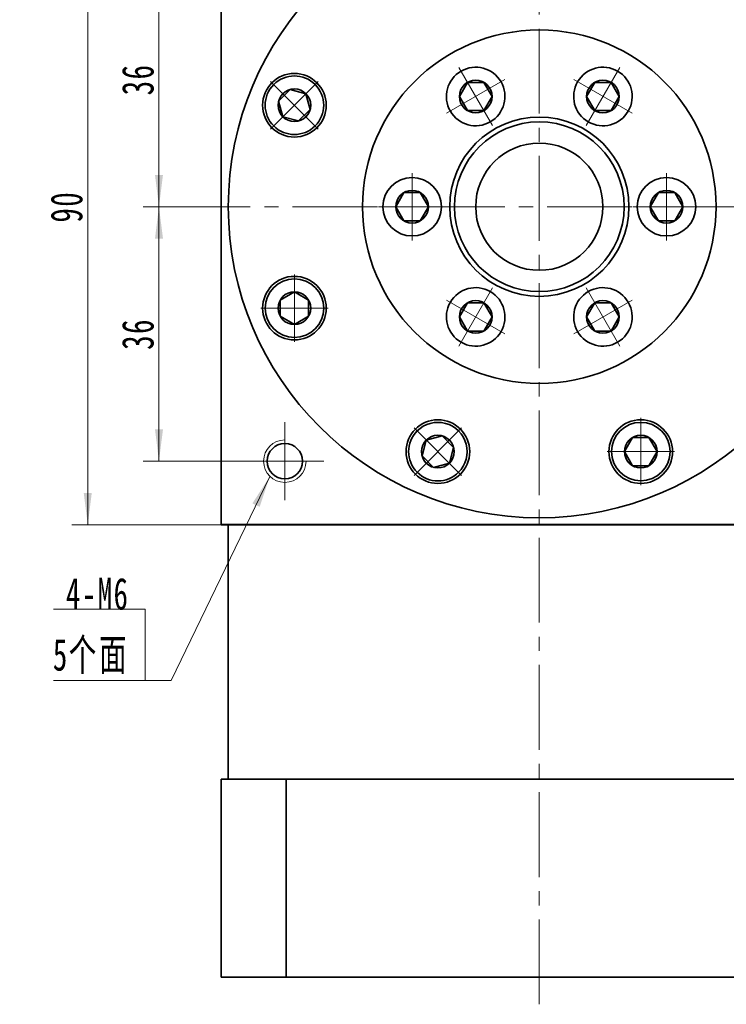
# Model space of a CAD drawing. Header units: millimetres. Extents: x -16 to 720, y 18 to 518.
# Tile 3 of 5: x 333 to 433, y 280 to 420. Entities that reach past the tile are written whole.
import ezdxf

# ---------------------------------------------------------------- set-up
doc = ezdxf.new("R2010")
doc.units = ezdxf.units.MM
doc.set_wipeout_variables(frame=1)
doc.linetypes.add('点画线', pattern=[18, 12, -2, 2, -2])
doc.layers.get('0').update_dxf_attribs({"lineweight": 35})
for name, color, linetype, lineweight in [('中心线层', 1, '点画线', 18), ('尺寸线层', 3, 'Continuous', 18), ('粗实线', 7, 'Continuous', 50), ('粗实线层', 7, 'Continuous', 35)]:
    doc.layers.add(name, color=color, linetype=linetype, lineweight=lineweight)
doc.styles.add('标准', font='txt', dxfattribs={"width": 0.667})
doc.dimstyles.new('a4-1-1', dxfattribs={"dimtxt": 3, "dimasz": 3, "dimexe": 1.5, "dimexo": 0, "dimgap": 0.5, "dimtad": 1, "dimdec": 3, "dimdsep": 46, "dimtxsty": '标准', "dimblk": '_CAXARROW', "dimcen": 0, "dimdle": 4, "dimazin": 2, "dimtfac": 0.707107, "dimtdec": 3, "dimtix": 1, "dimtmove": 2, "dimatfit": 3, "dimfxl": 1, "dimfrac": 2, "dimtolj": 1, "dimtzin": 0, "dimarcsym": 1})

# ---------------------------------------------------------------- blocks, each defined once
blk = doc.blocks.new('*X23')
at = {"layer": '尺寸线层', "linetype": 'Continuous', "transparency": 16777216}
for points in [[(352.52, 429.12), (353.09, 424.62), (351.96, 424.62)], [(352.52, 393.12), (353.09, 397.62), (351.96, 397.62)]]:
    blk.add_hatch(color=0, dxfattribs=at).paths.add_polyline_path(points, flags=0)
at = {"layer": '尺寸线层', "color": 0, "linetype": 'Continuous', "transparency": 16777216}
for p, q in [((364.83, 429.12), (350.27, 429.12)), ((352.52, 429.12), (352.52, 393.12)), ((353.44, 393.12), (350.27, 393.12))]:
    blk.add_line(p, q, dxfattribs=at)
at = {"layer": '尺寸线层', "color": 0, "transparency": 16777216, "insert": (349.55, 411.12), "char_height": 4.5, "width": 9, "attachment_point": 5, "rotation": 90, "line_spacing_factor": 1.15057, "style": '标准'}
blk.add_mtext('\\T1.1;36', dxfattribs=at)
blk = doc.blocks.new('_CAXARROW')
blk.add_hatch(color=0).paths.add_polyline_path([(0, 0), (-1, 0.125), (-1, -0.125)], flags=0)
blk = doc.blocks.new('*X24')
at = {"layer": '尺寸线层', "linetype": 'Continuous', "transparency": 16777216}
for points in [[(352.52, 393.12), (353.09, 388.62), (351.96, 388.62)], [(352.52, 357.12), (353.09, 361.62), (351.96, 361.62)]]:
    blk.add_hatch(color=0, dxfattribs=at).paths.add_polyline_path(points, flags=0)
at = {"layer": '尺寸线层', "color": 0, "linetype": 'Continuous', "transparency": 16777216}
for p, q in [((353.44, 393.12), (350.27, 393.12)), ((352.52, 393.12), (352.52, 357.12)), ((364.83, 357.12), (350.27, 357.12))]:
    blk.add_line(p, q, dxfattribs=at)
at = {"layer": '尺寸线层', "color": 0, "transparency": 16777216, "insert": (349.55, 375.12), "char_height": 4.5, "width": 9, "attachment_point": 5, "rotation": 90, "line_spacing_factor": 1.15057, "style": '标准'}
blk.add_mtext('\\T1.1;36', dxfattribs=at)
blk = doc.blocks.new('*X26')
at = {"layer": '中心线层', "linetype": '点画线', "lineweight": 18}
for p, q in [((0, -4.76), (0, 4.76)), ((-4.76, 0), (4.76, 0))]:
    blk.add_line(p, q, dxfattribs=at)
at = {"layer": '粗实线层'}
for p, q in [((-2.31, 0), (-1.15, 2)), ((-1.15, 2), (1.15, 2)), ((2.31, 0), (1.15, 2)), ((2.31, 0), (1.15, 2)), ((-2.31, 0), (-1.15, -2)), ((2.31, 0), (1.15, -2)), ((-1.15, -2), (1.15, -2))]:
    blk.add_line(p, q, dxfattribs=at)
blk.add_circle((0, 0), 2.31, dxfattribs=at)
for start, end in [(0, 180), (180, 360)]:
    blk.add_arc((0, 0), 4.14, start, end, dxfattribs=at)
blk = doc.blocks.new('3432432432_2')
at = {"color": 7, "linetype": 'Continuous'}
for radius in [25, 12.68, 12]:
    blk.add_circle((0, 0), radius, dxfattribs=at)
for points in [[(-6.93, 12), (-6.91, 12.02), (-6.89, 12.03), (-6.87, 12.04), (-6.85, 12.05), (-6.83, 12.07), (-6.81, 12.08), (-6.78, 12.09), (-6.76, 12.1), (-6.74, 12.12), (-6.72, 12.13), (-6.7, 12.14), (-6.68, 12.16), (-6.66, 12.17), (-6.64, 12.18), (-6.62, 12.2), (-6.6, 12.21), (-6.58, 12.23), (-6.56, 12.24), (-6.54, 12.26), (-6.52, 12.27), (-6.51, 12.28), (-6.49, 12.3), (-6.47, 12.31), (-6.45, 12.33), (-6.43, 12.34), (-6.41, 12.36), (-6.39, 12.37), (-6.37, 12.39), (-6.35, 12.4), (-6.33, 12.42), (-6.33, 12.42), (-6.19, 12.55), (-6.05, 12.68), (-5.92, 12.82), (-5.79, 12.97), (-5.68, 13.12), (-5.57, 13.28), (-5.46, 13.44), (-5.37, 13.61), (-5.28, 13.78), (-5.2, 13.95), (-5.13, 14.13), (-5.06, 14.31), (-5.01, 14.5), (-4.96, 14.68), (-4.92, 14.87), (-4.89, 15.06), (-4.87, 15.25), (-4.86, 15.45), (-4.86, 15.64), (-4.87, 15.83), (-4.88, 16.02), (-4.91, 16.21), (-4.94, 16.4), (-4.98, 16.59), (-5.03, 16.78), (-5.09, 16.96), (-5.16, 17.14), (-5.24, 17.32), (-5.32, 17.49), (-5.41, 17.66), (-5.41, 17.66), (-5.51, 17.82), (-5.62, 17.98), (-5.74, 18.14), (-5.86, 18.29), (-5.99, 18.43), (-6.12, 18.57), (-6.26, 18.7), (-6.41, 18.82), (-6.57, 18.94), (-6.72, 19.05), (-6.89, 19.15), (-7.05, 19.24), (-7.23, 19.33), (-7.4, 19.41), (-7.58, 19.48), (-7.76, 19.54), (-7.95, 19.59), (-8.14, 19.64), (-8.33, 19.67), (-8.52, 19.7), (-8.71, 19.72), (-8.9, 19.73), (-9.09, 19.73), (-9.28, 19.72), (-9.48, 19.7), (-9.67, 19.67), (-9.86, 19.64), (-10.04, 19.59), (-10.23, 19.54), (-10.41, 19.48), (-10.41, 19.48), (-10.43, 19.47), (-10.46, 19.46), (-10.48, 19.46), (-10.5, 19.45), (-10.52, 19.44), (-10.55, 19.43), (-10.57, 19.42), (-10.59, 19.41), (-10.61, 19.4), (-10.64, 19.39), (-10.66, 19.38), (-10.68, 19.37), (-10.7, 19.36), (-10.73, 19.35), (-10.75, 19.34), (-10.77, 19.33), (-10.79, 19.32), (-10.81, 19.31), (-10.83, 19.3), (-10.86, 19.29), (-10.88, 19.28), (-10.9, 19.27), (-10.92, 19.26), (-10.94, 19.24), (-10.96, 19.23), (-10.99, 19.22), (-11.01, 19.21), (-11.03, 19.2), (-11.05, 19.19), (-11.07, 19.17), (-11.07, 19.17), (-11.25, 19.06), (-11.43, 18.94), (-11.61, 18.81), (-11.77, 18.67), (-11.93, 18.52), (-12.08, 18.36), (-12.22, 18.19), (-12.35, 18.02), (-12.47, 17.84), (-12.59, 17.66), (-12.69, 17.47), (-12.78, 17.27), (-12.87, 17.07), (-12.94, 16.87), (-13, 16.66), (-13.05, 16.45), (-13.09, 16.24), (-13.12, 16.02), (-13.13, 15.81), (-13.14, 15.59), (-13.13, 15.37), (-13.12, 15.16), (-13.09, 14.94), (-13.05, 14.73), (-13, 14.52), (-12.94, 14.31), (-12.87, 14.1), (-12.78, 13.9), (-12.69, 13.71), (-12.59, 13.52), (-12.59, 13.52), (-12.47, 13.33), (-12.35, 13.16), (-12.22, 12.98), (-12.08, 12.82), (-11.93, 12.66), (-11.77, 12.51), (-11.61, 12.37), (-11.43, 12.24), (-11.25, 12.12), (-11.07, 12), (-10.88, 11.9), (-10.68, 11.81), (-10.48, 11.72), (-10.28, 11.65), (-10.07, 11.59), (-9.86, 11.54), (-9.65, 11.5), (-9.43, 11.47), (-9.22, 11.45), (-9, 11.45), (-8.78, 11.45), (-8.57, 11.47), (-8.35, 11.5), (-8.14, 11.54), (-7.93, 11.59), (-7.72, 11.65), (-7.52, 11.72), (-7.32, 11.81), (-7.12, 11.9)], [(6.93, 12), (6.95, 11.99), (6.97, 11.98), (6.99, 11.97), (7.01, 11.96), (7.04, 11.94), (7.06, 11.93), (7.08, 11.92), (7.1, 11.91), (7.12, 11.9), (7.14, 11.89), (7.17, 11.88), (7.19, 11.87), (7.21, 11.86), (7.23, 11.85), (7.25, 11.84), (7.27, 11.83), (7.3, 11.81), (7.32, 11.81), (7.34, 11.8), (7.36, 11.79), (7.39, 11.78), (7.41, 11.77), (7.43, 11.76), (7.45, 11.75), (7.48, 11.74), (7.5, 11.73), (7.52, 11.72), (7.54, 11.71), (7.57, 11.7), (7.59, 11.7), (7.59, 11.7), (7.77, 11.63), (7.96, 11.58), (8.14, 11.54), (8.33, 11.5), (8.52, 11.48), (8.72, 11.46), (8.91, 11.45), (9.1, 11.45), (9.29, 11.46), (9.48, 11.48), (9.67, 11.5), (9.86, 11.54), (10.05, 11.58), (10.24, 11.64), (10.42, 11.7), (10.6, 11.77), (10.77, 11.85), (10.95, 11.93), (11.11, 12.03), (11.28, 12.13), (11.43, 12.24), (11.59, 12.36), (11.74, 12.48), (11.88, 12.61), (12.01, 12.75), (12.14, 12.89), (12.26, 13.04), (12.38, 13.19), (12.49, 13.35), (12.59, 13.52), (12.59, 13.52), (12.68, 13.69), (12.76, 13.86), (12.84, 14.04), (12.91, 14.22), (12.97, 14.4), (13.02, 14.59), (13.06, 14.77), (13.09, 14.96), (13.12, 15.15), (13.13, 15.35), (13.14, 15.54), (13.14, 15.73), (13.13, 15.92), (13.11, 16.11), (13.08, 16.3), (13.04, 16.49), (12.99, 16.68), (12.94, 16.86), (12.87, 17.05), (12.8, 17.22), (12.72, 17.4), (12.63, 17.57), (12.54, 17.74), (12.43, 17.9), (12.32, 18.06), (12.21, 18.21), (12.08, 18.36), (11.95, 18.5), (11.81, 18.63), (11.67, 18.76), (11.67, 18.76), (11.65, 18.77), (11.63, 18.79), (11.61, 18.8), (11.59, 18.82), (11.57, 18.83), (11.55, 18.85), (11.53, 18.86), (11.51, 18.88), (11.49, 18.89), (11.48, 18.91), (11.46, 18.92), (11.44, 18.94), (11.42, 18.95), (11.4, 18.96), (11.38, 18.98), (11.36, 18.99), (11.34, 19.01), (11.32, 19.02), (11.3, 19.03), (11.28, 19.05), (11.26, 19.06), (11.24, 19.07), (11.22, 19.09), (11.19, 19.1), (11.17, 19.11), (11.15, 19.12), (11.13, 19.14), (11.11, 19.15), (11.09, 19.16), (11.07, 19.17), (11.07, 19.17), (10.88, 19.28), (10.68, 19.37), (10.48, 19.45), (10.28, 19.53), (10.07, 19.59), (9.86, 19.64), (9.65, 19.68), (9.43, 19.71), (9.22, 19.72), (9, 19.73), (8.78, 19.72), (8.57, 19.71), (8.35, 19.68), (8.14, 19.64), (7.93, 19.59), (7.72, 19.53), (7.52, 19.45), (7.32, 19.37), (7.12, 19.28), (6.93, 19.17), (6.75, 19.06), (6.57, 18.94), (6.39, 18.81), (6.23, 18.67), (6.07, 18.52), (5.92, 18.36), (5.78, 18.19), (5.65, 18.02), (5.53, 17.84), (5.41, 17.66), (5.41, 17.66), (5.31, 17.47), (5.22, 17.27), (5.13, 17.07), (5.06, 16.87), (5, 16.66), (4.95, 16.45), (4.91, 16.24), (4.88, 16.02), (4.87, 15.81), (4.86, 15.59), (4.87, 15.37), (4.88, 15.16), (4.91, 14.94), (4.95, 14.73), (5, 14.52), (5.06, 14.31), (5.13, 14.1), (5.22, 13.9), (5.31, 13.71), (5.41, 13.52), (5.53, 13.33), (5.65, 13.16), (5.78, 12.98), (5.92, 12.82), (6.07, 12.66), (6.23, 12.51), (6.39, 12.37), (6.57, 12.24), (6.75, 12.12)], [(-13.86, 0), (-13.86, 0.02), (-13.86, 0.05), (-13.86, 0.07), (-13.86, 0.1), (-13.86, 0.12), (-13.86, 0.15), (-13.86, 0.17), (-13.86, 0.19), (-13.87, 0.22), (-13.87, 0.24), (-13.87, 0.27), (-13.87, 0.29), (-13.87, 0.32), (-13.87, 0.34), (-13.88, 0.36), (-13.88, 0.39), (-13.88, 0.41), (-13.88, 0.44), (-13.89, 0.46), (-13.89, 0.48), (-13.89, 0.51), (-13.89, 0.53), (-13.9, 0.56), (-13.9, 0.58), (-13.9, 0.6), (-13.91, 0.63), (-13.91, 0.65), (-13.92, 0.68), (-13.92, 0.7), (-13.92, 0.72), (-13.92, 0.72), (-13.96, 0.91), (-14.01, 1.1), (-14.06, 1.28), (-14.13, 1.47), (-14.2, 1.64), (-14.28, 1.82), (-14.37, 1.99), (-14.47, 2.16), (-14.57, 2.32), (-14.68, 2.48), (-14.8, 2.63), (-14.93, 2.77), (-15.06, 2.91), (-15.2, 3.05), (-15.34, 3.17), (-15.49, 3.29), (-15.65, 3.41), (-15.81, 3.51), (-15.97, 3.61), (-16.14, 3.7), (-16.32, 3.78), (-16.5, 3.86), (-16.68, 3.92), (-16.86, 3.98), (-17.05, 4.03), (-17.23, 4.07), (-17.42, 4.1), (-17.62, 4.12), (-17.81, 4.14), (-18, 4.14), (-18, 4.14), (-18.19, 4.14), (-18.38, 4.12), (-18.58, 4.1), (-18.77, 4.07), (-18.95, 4.03), (-19.14, 3.98), (-19.32, 3.92), (-19.5, 3.86), (-19.68, 3.78), (-19.86, 3.7), (-20.03, 3.61), (-20.19, 3.51), (-20.35, 3.41), (-20.51, 3.29), (-20.66, 3.17), (-20.8, 3.05), (-20.94, 2.91), (-21.07, 2.77), (-21.2, 2.63), (-21.32, 2.48), (-21.43, 2.32), (-21.53, 2.16), (-21.63, 1.99), (-21.72, 1.82), (-21.8, 1.64), (-21.87, 1.47), (-21.94, 1.28), (-21.99, 1.1), (-22.04, 0.91), (-22.08, 0.72), (-22.08, 0.72), (-22.08, 0.7), (-22.08, 0.68), (-22.09, 0.65), (-22.09, 0.63), (-22.1, 0.6), (-22.1, 0.58), (-22.1, 0.56), (-22.11, 0.53), (-22.11, 0.51), (-22.11, 0.48), (-22.11, 0.46), (-22.12, 0.44), (-22.12, 0.41), (-22.12, 0.39), (-22.12, 0.36), (-22.13, 0.34), (-22.13, 0.32), (-22.13, 0.29), (-22.13, 0.27), (-22.13, 0.24), (-22.13, 0.22), (-22.14, 0.19), (-22.14, 0.17), (-22.14, 0.15), (-22.14, 0.12), (-22.14, 0.1), (-22.14, 0.07), (-22.14, 0.05), (-22.14, 0.02), (-22.14, 0), (-22.14, 0), (-22.13, -0.22), (-22.12, -0.43), (-22.09, -0.65), (-22.05, -0.86), (-22, -1.07), (-21.94, -1.28), (-21.87, -1.48), (-21.78, -1.68), (-21.69, -1.88), (-21.59, -2.07), (-21.47, -2.25), (-21.35, -2.43), (-21.22, -2.61), (-21.08, -2.77), (-20.93, -2.93), (-20.77, -3.08), (-20.61, -3.22), (-20.43, -3.35), (-20.25, -3.47), (-20.07, -3.59), (-19.88, -3.69), (-19.68, -3.78), (-19.48, -3.87), (-19.28, -3.94), (-19.07, -4), (-18.86, -4.05), (-18.65, -4.09), (-18.43, -4.12), (-18.22, -4.13), (-18, -4.14), (-18, -4.14), (-17.78, -4.13), (-17.57, -4.12), (-17.35, -4.09), (-17.14, -4.05), (-16.93, -4), (-16.72, -3.94), (-16.52, -3.87), (-16.32, -3.78), (-16.12, -3.69), (-15.93, -3.59), (-15.75, -3.47), (-15.57, -3.35), (-15.39, -3.22), (-15.23, -3.08), (-15.07, -2.93), (-14.92, -2.77), (-14.78, -2.61), (-14.65, -2.43), (-14.53, -2.25), (-14.41, -2.07), (-14.31, -1.88), (-14.22, -1.68), (-14.13, -1.48), (-14.06, -1.28), (-14, -1.07), (-13.95, -0.86), (-13.91, -0.65), (-13.88, -0.43), (-13.87, -0.22)], [(13.86, 0), (13.86, -0.02), (13.86, -0.05), (13.86, -0.07), (13.86, -0.1), (13.86, -0.12), (13.86, -0.15), (13.86, -0.17), (13.86, -0.19), (13.87, -0.22), (13.87, -0.24), (13.87, -0.27), (13.87, -0.29), (13.87, -0.32), (13.87, -0.34), (13.88, -0.36), (13.88, -0.39), (13.88, -0.41), (13.88, -0.44), (13.89, -0.46), (13.89, -0.48), (13.89, -0.51), (13.89, -0.53), (13.9, -0.56), (13.9, -0.58), (13.9, -0.6), (13.91, -0.63), (13.91, -0.65), (13.92, -0.68), (13.92, -0.7), (13.92, -0.72), (13.92, -0.72), (13.96, -0.91), (14.01, -1.1), (14.06, -1.28), (14.13, -1.47), (14.2, -1.64), (14.28, -1.82), (14.37, -1.99), (14.47, -2.16), (14.57, -2.32), (14.68, -2.48), (14.8, -2.63), (14.93, -2.77), (15.06, -2.91), (15.2, -3.05), (15.34, -3.17), (15.49, -3.29), (15.65, -3.41), (15.81, -3.51), (15.97, -3.61), (16.14, -3.7), (16.32, -3.78), (16.5, -3.86), (16.68, -3.92), (16.86, -3.98), (17.05, -4.03), (17.23, -4.07), (17.42, -4.1), (17.62, -4.12), (17.81, -4.14), (18, -4.14), (18, -4.14), (18.19, -4.14), (18.38, -4.12), (18.58, -4.1), (18.77, -4.07), (18.95, -4.03), (19.14, -3.98), (19.32, -3.92), (19.5, -3.86), (19.68, -3.78), (19.86, -3.7), (20.03, -3.61), (20.19, -3.51), (20.35, -3.41), (20.51, -3.29), (20.66, -3.17), (20.8, -3.05), (20.94, -2.91), (21.07, -2.77), (21.2, -2.63), (21.32, -2.48), (21.43, -2.32), (21.53, -2.16), (21.63, -1.99), (21.72, -1.82), (21.8, -1.64), (21.87, -1.47), (21.94, -1.28), (21.99, -1.1), (22.04, -0.91), (22.08, -0.72), (22.08, -0.72), (22.08, -0.7), (22.08, -0.68), (22.09, -0.65), (22.09, -0.63), (22.1, -0.6), (22.1, -0.58), (22.1, -0.56), (22.11, -0.53), (22.11, -0.51), (22.11, -0.48), (22.11, -0.46), (22.12, -0.44), (22.12, -0.41), (22.12, -0.39), (22.12, -0.36), (22.13, -0.34), (22.13, -0.32), (22.13, -0.29), (22.13, -0.27), (22.13, -0.24), (22.13, -0.22), (22.14, -0.19), (22.14, -0.17), (22.14, -0.15), (22.14, -0.12), (22.14, -0.1), (22.14, -0.07), (22.14, -0.05), (22.14, -0.02), (22.14, 0), (22.14, 0), (22.13, 0.22), (22.12, 0.43), (22.09, 0.65), (22.05, 0.86), (22, 1.07), (21.94, 1.28), (21.87, 1.48), (21.78, 1.68), (21.69, 1.88), (21.59, 2.07), (21.47, 2.25), (21.35, 2.43), (21.22, 2.61), (21.08, 2.77), (20.93, 2.93), (20.77, 3.08), (20.61, 3.22), (20.43, 3.35), (20.25, 3.47), (20.07, 3.59), (19.88, 3.69), (19.68, 3.78), (19.48, 3.87), (19.28, 3.94), (19.07, 4), (18.86, 4.05), (18.65, 4.09), (18.43, 4.12), (18.22, 4.13), (18, 4.14), (18, 4.14), (17.78, 4.13), (17.57, 4.12), (17.35, 4.09), (17.14, 4.05), (16.93, 4), (16.72, 3.94), (16.52, 3.87), (16.32, 3.78), (16.12, 3.69), (15.93, 3.59), (15.75, 3.47), (15.57, 3.35), (15.39, 3.22), (15.23, 3.08), (15.07, 2.93), (14.92, 2.77), (14.78, 2.61), (14.65, 2.43), (14.53, 2.25), (14.41, 2.07), (14.31, 1.88), (14.22, 1.68), (14.13, 1.48), (14.06, 1.28), (14, 1.07), (13.95, 0.86), (13.91, 0.65), (13.88, 0.43), (13.87, 0.22)], [(-6.93, -12), (-6.95, -11.99), (-6.97, -11.98), (-6.99, -11.97), (-7.01, -11.96), (-7.04, -11.94), (-7.06, -11.93), (-7.08, -11.92), (-7.1, -11.91), (-7.12, -11.9), (-7.14, -11.89), (-7.17, -11.88), (-7.19, -11.87), (-7.21, -11.86), (-7.23, -11.85), (-7.25, -11.84), (-7.27, -11.83), (-7.3, -11.81), (-7.32, -11.81), (-7.34, -11.8), (-7.36, -11.79), (-7.39, -11.78), (-7.41, -11.77), (-7.43, -11.76), (-7.45, -11.75), (-7.48, -11.74), (-7.5, -11.73), (-7.52, -11.72), (-7.54, -11.71), (-7.57, -11.7), (-7.59, -11.7), (-7.59, -11.7), (-7.77, -11.63), (-7.96, -11.58), (-8.14, -11.54), (-8.33, -11.5), (-8.52, -11.48), (-8.72, -11.46), (-8.91, -11.45), (-9.1, -11.45), (-9.29, -11.46), (-9.48, -11.48), (-9.67, -11.5), (-9.86, -11.54), (-10.05, -11.58), (-10.24, -11.64), (-10.42, -11.7), (-10.6, -11.77), (-10.77, -11.85), (-10.95, -11.93), (-11.11, -12.03), (-11.28, -12.13), (-11.43, -12.24), (-11.59, -12.36), (-11.74, -12.48), (-11.88, -12.61), (-12.01, -12.75), (-12.14, -12.89), (-12.26, -13.04), (-12.38, -13.19), (-12.49, -13.35), (-12.59, -13.52), (-12.59, -13.52), (-12.68, -13.69), (-12.76, -13.86), (-12.84, -14.04), (-12.91, -14.22), (-12.97, -14.4), (-13.02, -14.59), (-13.06, -14.77), (-13.09, -14.96), (-13.12, -15.15), (-13.13, -15.35), (-13.14, -15.54), (-13.14, -15.73), (-13.13, -15.92), (-13.11, -16.11), (-13.08, -16.3), (-13.04, -16.49), (-12.99, -16.68), (-12.94, -16.86), (-12.87, -17.05), (-12.8, -17.22), (-12.72, -17.4), (-12.63, -17.57), (-12.54, -17.74), (-12.43, -17.9), (-12.32, -18.06), (-12.21, -18.21), (-12.08, -18.36), (-11.95, -18.5), (-11.81, -18.63), (-11.67, -18.76), (-11.67, -18.76), (-11.65, -18.77), (-11.63, -18.79), (-11.61, -18.8), (-11.59, -18.82), (-11.57, -18.83), (-11.55, -18.85), (-11.53, -18.86), (-11.51, -18.88), (-11.49, -18.89), (-11.48, -18.91), (-11.46, -18.92), (-11.44, -18.94), (-11.42, -18.95), (-11.4, -18.96), (-11.38, -18.98), (-11.36, -18.99), (-11.34, -19.01), (-11.32, -19.02), (-11.3, -19.03), (-11.28, -19.05), (-11.26, -19.06), (-11.24, -19.07), (-11.22, -19.09), (-11.19, -19.1), (-11.17, -19.11), (-11.15, -19.12), (-11.13, -19.14), (-11.11, -19.15), (-11.09, -19.16), (-11.07, -19.17), (-11.07, -19.17), (-10.88, -19.28), (-10.68, -19.37), (-10.48, -19.45), (-10.28, -19.53), (-10.07, -19.59), (-9.86, -19.64), (-9.65, -19.68), (-9.43, -19.71), (-9.22, -19.72), (-9, -19.73), (-8.78, -19.72), (-8.57, -19.71), (-8.35, -19.68), (-8.14, -19.64), (-7.93, -19.59), (-7.72, -19.53), (-7.52, -19.45), (-7.32, -19.37), (-7.12, -19.28), (-6.93, -19.17), (-6.75, -19.06), (-6.57, -18.94), (-6.39, -18.81), (-6.23, -18.67), (-6.07, -18.52), (-5.92, -18.36), (-5.78, -18.19), (-5.65, -18.02), (-5.53, -17.84), (-5.41, -17.66), (-5.41, -17.66), (-5.31, -17.47), (-5.22, -17.27), (-5.13, -17.07), (-5.06, -16.87), (-5, -16.66), (-4.95, -16.45), (-4.91, -16.24), (-4.88, -16.02), (-4.87, -15.81), (-4.86, -15.59), (-4.87, -15.37), (-4.88, -15.16), (-4.91, -14.94), (-4.95, -14.73), (-5, -14.52), (-5.06, -14.31), (-5.13, -14.1), (-5.22, -13.9), (-5.31, -13.71), (-5.41, -13.52), (-5.53, -13.33), (-5.65, -13.16), (-5.78, -12.98), (-5.92, -12.82), (-6.07, -12.66), (-6.23, -12.51), (-6.39, -12.37), (-6.57, -12.24), (-6.75, -12.12)], [(6.93, -12), (6.91, -12.02), (6.89, -12.03), (6.87, -12.04), (6.85, -12.05), (6.83, -12.07), (6.81, -12.08), (6.78, -12.09), (6.76, -12.1), (6.74, -12.12), (6.72, -12.13), (6.7, -12.14), (6.68, -12.16), (6.66, -12.17), (6.64, -12.18), (6.62, -12.2), (6.6, -12.21), (6.58, -12.23), (6.56, -12.24), (6.54, -12.26), (6.52, -12.27), (6.51, -12.28), (6.49, -12.3), (6.47, -12.31), (6.45, -12.33), (6.43, -12.34), (6.41, -12.36), (6.39, -12.37), (6.37, -12.39), (6.35, -12.4), (6.33, -12.42), (6.33, -12.42), (6.19, -12.55), (6.05, -12.68), (5.92, -12.82), (5.79, -12.97), (5.68, -13.12), (5.57, -13.28), (5.46, -13.44), (5.37, -13.61), (5.28, -13.78), (5.2, -13.95), (5.13, -14.13), (5.06, -14.31), (5.01, -14.5), (4.96, -14.68), (4.92, -14.87), (4.89, -15.06), (4.87, -15.25), (4.86, -15.45), (4.86, -15.64), (4.87, -15.83), (4.88, -16.02), (4.91, -16.21), (4.94, -16.4), (4.98, -16.59), (5.03, -16.78), (5.09, -16.96), (5.16, -17.14), (5.24, -17.32), (5.32, -17.49), (5.41, -17.66), (5.41, -17.66), (5.51, -17.82), (5.62, -17.98), (5.74, -18.14), (5.86, -18.29), (5.99, -18.43), (6.12, -18.57), (6.26, -18.7), (6.41, -18.82), (6.57, -18.94), (6.72, -19.05), (6.89, -19.15), (7.05, -19.24), (7.23, -19.33), (7.4, -19.41), (7.58, -19.48), (7.76, -19.54), (7.95, -19.59), (8.14, -19.64), (8.33, -19.67), (8.52, -19.7), (8.71, -19.72), (8.9, -19.73), (9.09, -19.73), (9.28, -19.72), (9.48, -19.7), (9.67, -19.67), (9.86, -19.64), (10.04, -19.59), (10.23, -19.54), (10.41, -19.48), (10.41, -19.48), (10.43, -19.47), (10.46, -19.46), (10.48, -19.46), (10.5, -19.45), (10.52, -19.44), (10.55, -19.43), (10.57, -19.42), (10.59, -19.41), (10.61, -19.4), (10.64, -19.39), (10.66, -19.38), (10.68, -19.37), (10.7, -19.36), (10.73, -19.35), (10.75, -19.34), (10.77, -19.33), (10.79, -19.32), (10.81, -19.31), (10.83, -19.3), (10.86, -19.29), (10.88, -19.28), (10.9, -19.27), (10.92, -19.26), (10.94, -19.24), (10.96, -19.23), (10.99, -19.22), (11.01, -19.21), (11.03, -19.2), (11.05, -19.19), (11.07, -19.17), (11.07, -19.17), (11.25, -19.06), (11.43, -18.94), (11.61, -18.81), (11.77, -18.67), (11.93, -18.52), (12.08, -18.36), (12.22, -18.19), (12.35, -18.02), (12.47, -17.84), (12.59, -17.66), (12.69, -17.47), (12.78, -17.27), (12.87, -17.07), (12.94, -16.87), (13, -16.66), (13.05, -16.45), (13.09, -16.24), (13.12, -16.02), (13.13, -15.81), (13.14, -15.59), (13.13, -15.37), (13.12, -15.16), (13.09, -14.94), (13.05, -14.73), (13, -14.52), (12.94, -14.31), (12.87, -14.1), (12.78, -13.9), (12.69, -13.71), (12.59, -13.52), (12.59, -13.52), (12.47, -13.33), (12.35, -13.16), (12.22, -12.98), (12.08, -12.82), (11.93, -12.66), (11.77, -12.51), (11.61, -12.37), (11.43, -12.24), (11.25, -12.12), (11.07, -12), (10.88, -11.9), (10.68, -11.81), (10.48, -11.72), (10.28, -11.65), (10.07, -11.59), (9.86, -11.54), (9.65, -11.5), (9.43, -11.47), (9.22, -11.45), (9, -11.45), (8.78, -11.45), (8.57, -11.47), (8.35, -11.5), (8.14, -11.54), (7.93, -11.59), (7.72, -11.65), (7.52, -11.72), (7.32, -11.81), (7.12, -11.9)]]:
    blk.add_wipeout(points).dxf.layer = '粗实线层'
at = {"layer": '粗实线层'}
for p, rotation in [((-9, 15.59), 299.9999999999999), ((9, 15.59), 240), ((18, 0), 180), ((-9, -15.59), 59.99999999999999), ((9, -15.59), 120)]:
    blk.add_blockref('*X26', p, dxfattribs=dict(at, rotation=rotation))
blk.add_blockref('*X26', (-18, 0), dxfattribs=at)
blk = doc.blocks.new('*X27')
at = {"layer": '尺寸线层', "linetype": 'Continuous'}
blk.add_hatch(color=0, dxfattribs=at).paths.add_polyline_path([(17.62, 28.86), (16.17, 24.56), (15.15, 25.05)], flags=0)
at = {"layer": '尺寸线层', "color": 0, "linetype": 'Continuous'}
blk.add_line((17.62, 28.86), (3.67, 0), dxfattribs=at)
at = {"layer": '尺寸线层', "color": 0}
for p, q in [((0, 10.09), (-12.97, 10.09)), ((0, 0), (0, 10.09)), ((0, 0), (-12.97, 0)), ((3.67, 0), (0, 0))]:
    blk.add_line(p, q, dxfattribs=at)
at = {"layer": '尺寸线层', "color": 0, "insert": (-2.25, 0.9), "char_height": 4.5, "width": 19.9754, "attachment_point": 9, "line_spacing_factor": 1.15057, "style": '标准'}
blk.add_mtext('\\T1.1;4-M6\\P5个面', dxfattribs=at)
blk = doc.blocks.new('*X30')
at = {"layer": '中心线层', "linetype": '点画线', "lineweight": 18}
for p, q in [((0, -4.76), (0, 4.76)), ((-4.76, 0), (4.76, 0))]:
    blk.add_line(p, q, dxfattribs=at)
at = {"layer": '粗实线层'}
for p, q in [((-2.31, 0), (-1.15, 2)), ((-1.15, 2), (1.15, 2)), ((2.31, 0), (1.15, 2)), ((2.31, 0), (1.15, 2)), ((-2.31, 0), (-1.15, -2)), ((2.31, 0), (1.15, -2)), ((-1.15, -2), (1.15, -2))]:
    blk.add_line(p, q, dxfattribs=at)
blk.add_circle((0, 0), 2.31, dxfattribs=at)
for start, end in [(0, 180), (180, 360)]:
    blk.add_arc((0, 0), 4.14, start, end, dxfattribs=at)
blk = doc.blocks.new('*X31')
at = {"layer": '尺寸线层', "linetype": 'Continuous', "transparency": 16777216}
for points in [[(342.45, 438.12), (343.01, 433.62), (341.88, 433.62)], [(342.45, 348.12), (343.01, 352.62), (341.88, 352.62)]]:
    blk.add_hatch(color=0, dxfattribs=at).paths.add_polyline_path(points, flags=0)
at = {"layer": '尺寸线层', "color": 0, "linetype": 'Continuous', "transparency": 16777216}
for p, q in [((361.33, 438.12), (340.2, 438.12)), ((342.45, 438.12), (342.45, 348.12)), ((361.33, 348.12), (340.2, 348.12))]:
    blk.add_line(p, q, dxfattribs=at)
at = {"layer": '尺寸线层', "color": 0, "transparency": 16777216, "insert": (339.47, 393.12), "char_height": 4.5, "width": 9, "attachment_point": 5, "rotation": 90, "line_spacing_factor": 1.15057, "style": '标准'}
blk.add_mtext('\\T1.1;90', dxfattribs=at)

msp = doc.modelspace()

# ---------------------------------------------------------------- linework, layer by layer
at = {"layer": '中心线层'}
for p, q in [((353.435, 393.1215), (457.979, 393.1215)), ((370.3269, 351.6215), (370.3269, 362.6215)), ((375.8269, 357.1215), (364.8269, 357.1215))]:
    msp.add_line(p, q, dxfattribs=at)
at = {"layer": '粗实线', "lineweight": 40}
msp.add_line((451.3269, 348.1215), (361.3269, 348.1215), dxfattribs=at)
at = {"layer": '粗实线层'}
for p, q in [((361.3269, 348.1215), (361.3269, 438.1215)), ((362.3269, 348.1215), (362.3269, 312.1215)), ((451.3269, 312.1215), (361.3269, 312.1215)), ((361.3269, 284.1215), (361.3269, 312.1215)), ((370.5324, 284.1215), (370.5324, 312.1215)), ((451.3269, 284.1215), (361.3269, 284.1215))]:
    msp.add_line(p, q, dxfattribs=at)
for centre, radius in [((406.3269, 393.1215), 44), ((371.6814, 407.4721), 4.5), ((371.6814, 378.7708), 4.5), ((391.9763, 358.476), 4.5), ((420.6775, 358.476), 4.5), ((370.3269, 357.1215), 2.5)]:
    msp.add_circle(centre, radius, dxfattribs=at)
at = {"layer": '粗实线层', "lineweight": 18}
msp.add_arc((370.3269, 357.1215), 3, 90, 360, dxfattribs=at)

# ---------------------------------------------------------------- block references
at = {"layer": '尺寸线层'}
msp.add_blockref('*X27', (350.5884, 326.1031), dxfattribs=at)

# ---------------------------------------------------------------- dimensions: what is measured, and where the dimension line sits
for base, p1, p2, picture, middle in [((342.4471, 348.1215), (361.3269, 438.1215), (361.3269, 348.1215), '*X31', (339.4723, 393.1215)), ((352.5239, 393.1215), (364.8269, 429.1215), (353.435, 393.1215), '*X23', (349.549, 411.1215)), ((352.5239, 357.1215), (353.435, 393.1215), (364.8269, 357.1215), '*X24', (349.549, 375.1215))]:
    dim = msp.add_linear_dim(base=base, p1=p1, p2=p2, angle=270, dimstyle='a4-1-1', override={"dimsah": 1, "dimtfill": 1, "dimtzin": 0}, dxfattribs=at)
    dim.commit()
    dim.dimension.update_dxf_attribs({"geometry": picture, "text_midpoint": middle})

# ---------------------------------------------------------------- next in the draw order: block references
at = {"layer": '粗实线层'}
msp.add_blockref('3432432432_2', (406.3269, 393.1215), dxfattribs=at)

# ---------------------------------------------------------------- next in the draw order: wipeouts: each hides what was drawn before it
for points in [[(374.6088, 410.3995), (374.5916, 410.4166), (374.5743, 410.4336), (374.5569, 410.4505), (374.5394, 410.4673), (374.5218, 410.484), (374.5041, 410.5006), (374.4863, 410.5171), (374.4684, 410.5335), (374.4504, 410.5498), (374.4324, 410.5659), (374.4142, 410.582), (374.3959, 410.598), (374.3775, 410.6138), (374.3591, 410.6296), (374.3405, 410.6452), (374.3219, 410.6607), (374.3031, 410.6762), (374.2843, 410.6915), (374.2654, 410.7067), (374.2464, 410.7218), (374.2273, 410.7367), (374.2081, 410.7516), (374.1889, 410.7664), (374.1695, 410.781), (374.1501, 410.7955), (374.1306, 410.8099), (374.111, 410.8242), (374.0913, 410.8384), (374.0715, 410.8525), (374.0517, 410.8664), (374.0517, 410.8664), (373.8913, 410.9729), (373.7262, 411.0719), (373.5567, 411.163), (373.3831, 411.2462), (373.2058, 411.3212), (373.0252, 411.3879), (372.8418, 411.4461), (372.6558, 411.4958), (372.4677, 411.5367), (372.2779, 411.5689), (372.0869, 411.5922), (371.8949, 411.6066), (371.7025, 411.612), (371.51, 411.6085), (371.3179, 411.5961), (371.1266, 411.5747), (370.9365, 411.5445), (370.7481, 411.5055), (370.5616, 411.4577), (370.3775, 411.4014), (370.1963, 411.3365), (370.0183, 411.2633), (369.8438, 411.1819), (369.6734, 411.0925), (369.5073, 410.9952), (369.3459, 410.8904), (369.1895, 410.7781), (369.0385, 410.6587), (368.8932, 410.5324), (368.754, 410.3995), (368.754, 410.3995), (368.6211, 410.2603), (368.4948, 410.115), (368.3754, 409.964), (368.2631, 409.8077), (368.1583, 409.6462), (368.061, 409.4801), (367.9716, 409.3097), (367.8902, 409.1352), (367.817, 408.9572), (367.7521, 408.776), (367.6958, 408.5919), (367.648, 408.4055), (367.609, 408.217), (367.5788, 408.0269), (367.5574, 407.8356), (367.545, 407.6435), (367.5415, 407.451), (367.5469, 407.2586), (367.5613, 407.0667), (367.5846, 406.8756), (367.6168, 406.6858), (367.6577, 406.4977), (367.7074, 406.3117), (367.7656, 406.1283), (367.8323, 405.9477), (367.9073, 405.7704), (367.9905, 405.5968), (368.0816, 405.4273), (368.1806, 405.2622), (368.2871, 405.1018), (368.2871, 405.1018), (368.301, 405.082), (368.3151, 405.0622), (368.3293, 405.0425), (368.3436, 405.0229), (368.358, 405.0034), (368.3725, 404.984), (368.3871, 404.9646), (368.4019, 404.9454), (368.4168, 404.9262), (368.4317, 404.9071), (368.4468, 404.8881), (368.462, 404.8692), (368.4773, 404.8504), (368.4928, 404.8316), (368.5083, 404.813), (368.5239, 404.7944), (368.5397, 404.776), (368.5555, 404.7576), (368.5715, 404.7393), (368.5876, 404.7212), (368.6037, 404.7031), (368.62, 404.6851), (368.6364, 404.6672), (368.6529, 404.6494), (368.6695, 404.6317), (368.6862, 404.6141), (368.703, 404.5966), (368.7199, 404.5792), (368.7369, 404.5619), (368.754, 404.5447), (368.754, 404.5447), (368.9112, 404.3955), (369.076, 404.2547), (369.248, 404.1227), (369.4266, 404), (369.6114, 403.8867), (369.8019, 403.7833), (369.9975, 403.69), (370.1978, 403.6071), (370.4021, 403.5347), (370.6099, 403.4731), (370.8207, 403.4225), (371.0338, 403.3831), (371.2487, 403.3548), (371.4648, 403.3378), (371.6814, 403.3321), (371.8981, 403.3378), (372.1142, 403.3548), (372.3291, 403.3831), (372.5422, 403.4225), (372.7529, 403.4731), (372.9608, 403.5347), (373.1651, 403.6071), (373.3653, 403.69), (373.5609, 403.7833), (373.7514, 403.8867), (373.9362, 404), (374.1149, 404.1227), (374.2868, 404.2547), (374.4516, 404.3955), (374.6088, 404.5447), (374.6088, 404.5447), (374.758, 404.7019), (374.8988, 404.8667), (375.0308, 405.0386), (375.1535, 405.2173), (375.2668, 405.4021), (375.3702, 405.5926), (375.4635, 405.7882), (375.5464, 405.9884), (375.6188, 406.1927), (375.6804, 406.4006), (375.731, 406.6113), (375.7705, 406.8244), (375.7987, 407.0393), (375.8158, 407.2554), (375.8214, 407.4721), (375.8158, 407.6888), (375.7987, 407.9048), (375.7705, 408.1197), (375.731, 408.3328), (375.6804, 408.5436), (375.6188, 408.7514), (375.5464, 408.9557), (375.4635, 409.156), (375.3702, 409.3516), (375.2668, 409.5421), (375.1535, 409.7269), (375.0308, 409.9055), (374.8988, 410.0775), (374.758, 410.2423)], [(371.6814, 382.9108), (371.6572, 382.9108), (371.6329, 382.9105), (371.6086, 382.9102), (371.5844, 382.9097), (371.5601, 382.909), (371.5359, 382.9083), (371.5116, 382.9073), (371.4874, 382.9063), (371.4632, 382.9051), (371.4389, 382.9037), (371.4147, 382.9022), (371.3905, 382.9006), (371.3663, 382.8988), (371.3421, 382.8969), (371.3179, 382.8948), (371.2938, 382.8926), (371.2696, 382.8903), (371.2455, 382.8878), (371.2214, 382.8852), (371.1973, 382.8824), (371.1732, 382.8795), (371.1491, 382.8765), (371.1251, 382.8733), (371.101, 382.8699), (371.077, 382.8665), (371.053, 382.8629), (371.029, 382.8591), (371.0051, 382.8552), (370.9812, 382.8512), (370.9573, 382.847), (370.9573, 382.847), (370.7686, 382.8089), (370.5819, 382.7621), (370.3975, 382.7067), (370.216, 382.6428), (370.0376, 382.5705), (369.8627, 382.49), (369.6918, 382.4014), (369.5252, 382.305), (369.3633, 382.201), (369.2063, 382.0895), (369.0548, 381.9709), (368.9088, 381.8453), (368.7689, 381.7131), (368.6353, 381.5745), (368.5083, 381.4299), (368.3881, 381.2796), (368.2751, 381.1238), (368.1694, 380.9629), (368.0713, 380.7973), (367.981, 380.6273), (367.8987, 380.4533), (367.8246, 380.2756), (367.7588, 380.0947), (367.7015, 379.9109), (367.6528, 379.7247), (367.6128, 379.5364), (367.5816, 379.3465), (367.5593, 379.1553), (367.5459, 378.9633), (367.5414, 378.7708), (367.5414, 378.7708), (367.5459, 378.5784), (367.5593, 378.3864), (367.5816, 378.1952), (367.6128, 378.0052), (367.6528, 377.8169), (367.7015, 377.6307), (367.7588, 377.4469), (367.8246, 377.266), (367.8987, 377.0884), (367.981, 376.9144), (368.0713, 376.7444), (368.1694, 376.5788), (368.2751, 376.4179), (368.3881, 376.2621), (368.5083, 376.1117), (368.6353, 375.9671), (368.7689, 375.8285), (368.9088, 375.6963), (369.0548, 375.5708), (369.2063, 375.4522), (369.3633, 375.3407), (369.5252, 375.2366), (369.6918, 375.1402), (369.8627, 375.0517), (370.0376, 374.9712), (370.216, 374.8989), (370.3975, 374.8349), (370.5819, 374.7795), (370.7686, 374.7327), (370.9573, 374.6946), (370.9573, 374.6946), (370.9812, 374.6905), (371.0051, 374.6864), (371.029, 374.6825), (371.053, 374.6788), (371.077, 374.6752), (371.101, 374.6717), (371.1251, 374.6684), (371.1491, 374.6652), (371.1732, 374.6621), (371.1973, 374.6592), (371.2214, 374.6565), (371.2455, 374.6538), (371.2696, 374.6514), (371.2938, 374.649), (371.3179, 374.6468), (371.3421, 374.6448), (371.3663, 374.6428), (371.3905, 374.6411), (371.4147, 374.6394), (371.4389, 374.6379), (371.4632, 374.6366), (371.4874, 374.6354), (371.5116, 374.6343), (371.5359, 374.6334), (371.5601, 374.6326), (371.5844, 374.632), (371.6086, 374.6315), (371.6329, 374.6311), (371.6572, 374.6309), (371.6814, 374.6308), (371.6814, 374.6308), (371.8981, 374.6365), (372.1142, 374.6535), (372.3291, 374.6818), (372.5422, 374.7213), (372.7529, 374.7719), (372.9608, 374.8334), (373.1651, 374.9058), (373.3653, 374.9887), (373.5609, 375.0821), (373.7514, 375.1855), (373.9362, 375.2987), (374.1149, 375.4215), (374.2868, 375.5534), (374.4516, 375.6942), (374.6088, 375.8434), (374.758, 376.0006), (374.8988, 376.1654), (375.0308, 376.3374), (375.1535, 376.516), (375.2668, 376.7008), (375.3702, 376.8913), (375.4635, 377.0869), (375.5464, 377.2872), (375.6188, 377.4915), (375.6804, 377.6993), (375.731, 377.9101), (375.7705, 378.1232), (375.7987, 378.3381), (375.8158, 378.5542), (375.8214, 378.7708), (375.8214, 378.7708), (375.8158, 378.9875), (375.7987, 379.2036), (375.7705, 379.4185), (375.731, 379.6316), (375.6804, 379.8423), (375.6188, 380.0502), (375.5464, 380.2545), (375.4635, 380.4547), (375.3702, 380.6503), (375.2668, 380.8408), (375.1535, 381.0256), (375.0308, 381.2043), (374.8988, 381.3762), (374.758, 381.541), (374.6088, 381.6982), (374.4516, 381.8474), (374.2868, 381.9882), (374.1149, 382.1202), (373.9362, 382.2429), (373.7514, 382.3562), (373.5609, 382.4596), (373.3653, 382.5529), (373.1651, 382.6358), (372.9608, 382.7082), (372.7529, 382.7698), (372.5422, 382.8204), (372.3291, 382.8599), (372.1142, 382.8881), (371.8981, 382.9051)], [(389.0489, 361.4034), (389.0317, 361.3862), (389.0147, 361.3689), (388.9978, 361.3515), (388.981, 361.334), (388.9643, 361.3164), (388.9477, 361.2987), (388.9313, 361.2809), (388.9149, 361.263), (388.8986, 361.245), (388.8824, 361.2269), (388.8663, 361.2087), (388.8504, 361.1904), (388.8345, 361.1721), (388.8188, 361.1536), (388.8031, 361.1351), (388.7876, 361.1164), (388.7722, 361.0977), (388.7569, 361.0789), (388.7417, 361.06), (388.7266, 361.041), (388.7116, 361.0219), (388.6968, 361.0027), (388.682, 360.9834), (388.6674, 360.9641), (388.6528, 360.9446), (388.6384, 360.9251), (388.6241, 360.9055), (388.61, 360.8858), (388.5959, 360.8661), (388.5819, 360.8462), (388.5819, 360.8462), (388.4754, 360.6859), (388.3765, 360.5208), (388.2853, 360.3512), (388.2022, 360.1776), (388.1271, 360.0004), (388.0604, 359.8198), (388.0022, 359.6363), (387.9526, 359.4503), (387.9116, 359.2623), (387.8795, 359.0725), (387.8562, 358.8814), (387.8418, 358.6894), (387.8363, 358.497), (387.8398, 358.3046), (387.8523, 358.1125), (387.8736, 357.9212), (387.9038, 357.7311), (387.9429, 357.5426), (387.9906, 357.3561), (388.047, 357.1721), (388.1118, 356.9908), (388.185, 356.8128), (388.2664, 356.6384), (388.3559, 356.4679), (388.4531, 356.3018), (388.558, 356.1404), (388.6702, 355.984), (388.7897, 355.8331), (388.9159, 355.6878), (389.0489, 355.5485), (389.0489, 355.5485), (389.1881, 355.4156), (389.3334, 355.2893), (389.4843, 355.1699), (389.6407, 355.0577), (389.8021, 354.9528), (389.9682, 354.8556), (390.1387, 354.7661), (390.3131, 354.6847), (390.4911, 354.6115), (390.6724, 354.5467), (390.8564, 354.4903), (391.0429, 354.4426), (391.2314, 354.4035), (391.4215, 354.3733), (391.6128, 354.352), (391.8049, 354.3395), (391.9973, 354.336), (392.1898, 354.3415), (392.3817, 354.3559), (392.5728, 354.3792), (392.7626, 354.4113), (392.9507, 354.4523), (393.1366, 354.5019), (393.3201, 354.5601), (393.5007, 354.6268), (393.6779, 354.7019), (393.8515, 354.785), (394.0211, 354.8762), (394.1862, 354.9751), (394.3465, 355.0816), (394.3465, 355.0816), (394.3664, 355.0956), (394.3861, 355.1096), (394.4058, 355.1238), (394.4254, 355.1381), (394.445, 355.1525), (394.4644, 355.1671), (394.4837, 355.1817), (394.503, 355.1964), (394.5222, 355.2113), (394.5413, 355.2263), (394.5603, 355.2414), (394.5792, 355.2566), (394.598, 355.2719), (394.6167, 355.2873), (394.6354, 355.3028), (394.6539, 355.3185), (394.6724, 355.3342), (394.6908, 355.3501), (394.709, 355.366), (394.7272, 355.3821), (394.7453, 355.3983), (394.7633, 355.4146), (394.7812, 355.4309), (394.799, 355.4474), (394.8167, 355.464), (394.8343, 355.4807), (394.8518, 355.4975), (394.8692, 355.5144), (394.8865, 355.5314), (394.9037, 355.5485), (394.9037, 355.5485), (395.0529, 355.7058), (395.1937, 355.8706), (395.3256, 356.0425), (395.4484, 356.2212), (395.5616, 356.406), (395.665, 356.5964), (395.7584, 356.7921), (395.8413, 356.9923), (395.9137, 357.1966), (395.9752, 357.4045), (396.0258, 357.6152), (396.0653, 357.8283), (396.0936, 358.0432), (396.1106, 358.2593), (396.1163, 358.476), (396.1106, 358.6926), (396.0936, 358.9087), (396.0653, 359.1236), (396.0258, 359.3367), (395.9752, 359.5475), (395.9137, 359.7553), (395.8413, 359.9596), (395.7584, 360.1599), (395.665, 360.3555), (395.5616, 360.546), (395.4484, 360.7308), (395.3256, 360.9094), (395.1937, 361.0814), (395.0529, 361.2462), (394.9037, 361.4034), (394.9037, 361.4034), (394.7465, 361.5526), (394.5817, 361.6934), (394.4097, 361.8253), (394.2311, 361.9481), (394.0463, 362.0613), (393.8558, 362.1647), (393.6602, 362.258), (393.4599, 362.341), (393.2556, 362.4133), (393.0478, 362.4749), (392.837, 362.5255), (392.6239, 362.565), (392.409, 362.5933), (392.1929, 362.6103), (391.9763, 362.616), (391.7596, 362.6103), (391.5435, 362.5933), (391.3286, 362.565), (391.1155, 362.5255), (390.9048, 362.4749), (390.6969, 362.4133), (390.4926, 362.341), (390.2924, 362.258), (390.0968, 362.1647), (389.9063, 362.0613), (389.7215, 361.9481), (389.5428, 361.8253), (389.3709, 361.6934), (389.2061, 361.5526)], [(416.5375, 358.476), (416.5376, 358.4517), (416.5378, 358.4274), (416.5382, 358.4032), (416.5387, 358.3789), (416.5393, 358.3547), (416.5401, 358.3304), (416.541, 358.3062), (416.5421, 358.2819), (416.5433, 358.2577), (416.5446, 358.2335), (416.5461, 358.2093), (416.5478, 358.1851), (416.5495, 358.1609), (416.5515, 358.1367), (416.5535, 358.1125), (416.5557, 358.0883), (416.5581, 358.0642), (416.5606, 358.04), (416.5632, 358.0159), (416.5659, 357.9918), (416.5689, 357.9677), (416.5719, 357.9437), (416.5751, 357.9196), (416.5784, 357.8956), (416.5819, 357.8716), (416.5855, 357.8476), (416.5893, 357.8236), (416.5932, 357.7996), (416.5972, 357.7757), (416.6014, 357.7518), (416.6014, 357.7518), (416.6394, 357.5631), (416.6862, 357.3764), (416.7416, 357.1921), (416.8056, 357.0105), (416.8779, 356.8321), (416.9584, 356.6573), (417.047, 356.4864), (417.1434, 356.3198), (417.2474, 356.1578), (417.3589, 356.0009), (417.4775, 355.8493), (417.6031, 355.7034), (417.7353, 355.5635), (417.8738, 355.4299), (418.0184, 355.3028), (418.1688, 355.1827), (418.3246, 355.0696), (418.4855, 354.9639), (418.6511, 354.8658), (418.8211, 354.7755), (418.9951, 354.6932), (419.1728, 354.6191), (419.3537, 354.5533), (419.5374, 354.4961), (419.7236, 354.4474), (419.9119, 354.4074), (420.1019, 354.3762), (420.2931, 354.3539), (420.4851, 354.3404), (420.6775, 354.336), (420.6775, 354.336), (420.87, 354.3404), (421.062, 354.3539), (421.2532, 354.3762), (421.4431, 354.4074), (421.6314, 354.4474), (421.8176, 354.4961), (422.0014, 354.5533), (422.1823, 354.6191), (422.36, 354.6932), (422.534, 354.7755), (422.704, 354.8658), (422.8696, 354.9639), (423.0305, 355.0696), (423.1863, 355.1827), (423.3366, 355.3028), (423.4813, 355.4299), (423.6198, 355.5635), (423.752, 355.7034), (423.8776, 355.8493), (423.9962, 356.0009), (424.1077, 356.1578), (424.2117, 356.3198), (424.3081, 356.4864), (424.3967, 356.6573), (424.4772, 356.8321), (424.5495, 357.0105), (424.6134, 357.1921), (424.6688, 357.3764), (424.7156, 357.5631), (424.7537, 357.7518), (424.7537, 357.7518), (424.7579, 357.7757), (424.7619, 357.7996), (424.7658, 357.8236), (424.7696, 357.8476), (424.7732, 357.8716), (424.7766, 357.8956), (424.78, 357.9196), (424.7832, 357.9437), (424.7862, 357.9677), (424.7891, 357.9918), (424.7919, 358.0159), (424.7945, 358.04), (424.797, 358.0642), (424.7993, 358.0883), (424.8015, 358.1125), (424.8036, 358.1367), (424.8055, 358.1609), (424.8073, 358.1851), (424.8089, 358.2093), (424.8104, 358.2335), (424.8118, 358.2577), (424.813, 358.2819), (424.8141, 358.3062), (424.815, 358.3304), (424.8158, 358.3547), (424.8164, 358.3789), (424.8169, 358.4032), (424.8173, 358.4274), (424.8175, 358.4517), (424.8175, 358.476), (424.8175, 358.476), (424.8119, 358.6926), (424.7949, 358.9087), (424.7666, 359.1236), (424.7271, 359.3367), (424.6765, 359.5475), (424.6149, 359.7553), (424.5426, 359.9596), (424.4596, 360.1599), (424.3663, 360.3555), (424.2629, 360.546), (424.1496, 360.7308), (424.0269, 360.9094), (423.8949, 361.0814), (423.7542, 361.2462), (423.605, 361.4034), (423.4477, 361.5526), (423.2829, 361.6934), (423.111, 361.8253), (422.9323, 361.9481), (422.7475, 362.0613), (422.5571, 362.1647), (422.3614, 362.258), (422.1612, 362.341), (421.9569, 362.4133), (421.749, 362.4749), (421.5383, 362.5255), (421.3252, 362.565), (421.1103, 362.5933), (420.8942, 362.6103), (420.6775, 362.616), (420.6775, 362.616), (420.4609, 362.6103), (420.2448, 362.5933), (420.0299, 362.565), (419.8168, 362.5255), (419.606, 362.4749), (419.3982, 362.4133), (419.1939, 362.341), (418.9936, 362.258), (418.798, 362.1647), (418.6075, 362.0613), (418.4227, 361.9481), (418.2441, 361.8253), (418.0721, 361.6934), (417.9073, 361.5526), (417.7501, 361.4034), (417.6009, 361.2462), (417.4602, 361.0814), (417.3282, 360.9094), (417.2054, 360.7308), (417.0922, 360.546), (416.9888, 360.3555), (416.8955, 360.1599), (416.8125, 359.9596), (416.7402, 359.7553), (416.6786, 359.5475), (416.628, 359.3367), (416.5885, 359.1236), (416.5602, 358.9087), (416.5432, 358.6926)]]:
    msp.add_wipeout(points).dxf.layer = '粗实线层'

# ---------------------------------------------------------------- next in the draw order: linework, layer by layer
at = {"layer": '中心线层'}
msp.add_line((406.3269, 280.2966), (406.3269, 441.1215), dxfattribs=at)
at = {"layer": '粗实线层'}
msp.add_circle((406.3269, 393.1215), 9, dxfattribs=at)

# ---------------------------------------------------------------- next in the draw order: block references
for p, rotation in [((371.6814, 407.4721), 45.00000000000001), ((371.6814, 378.7708), 90), ((391.9763, 358.476), 135.0000000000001), ((420.6775, 358.476), 180)]:
    msp.add_blockref('*X30', p, dxfattribs=dict(at, rotation=rotation))

doc.saveas('drawing.dxf')
